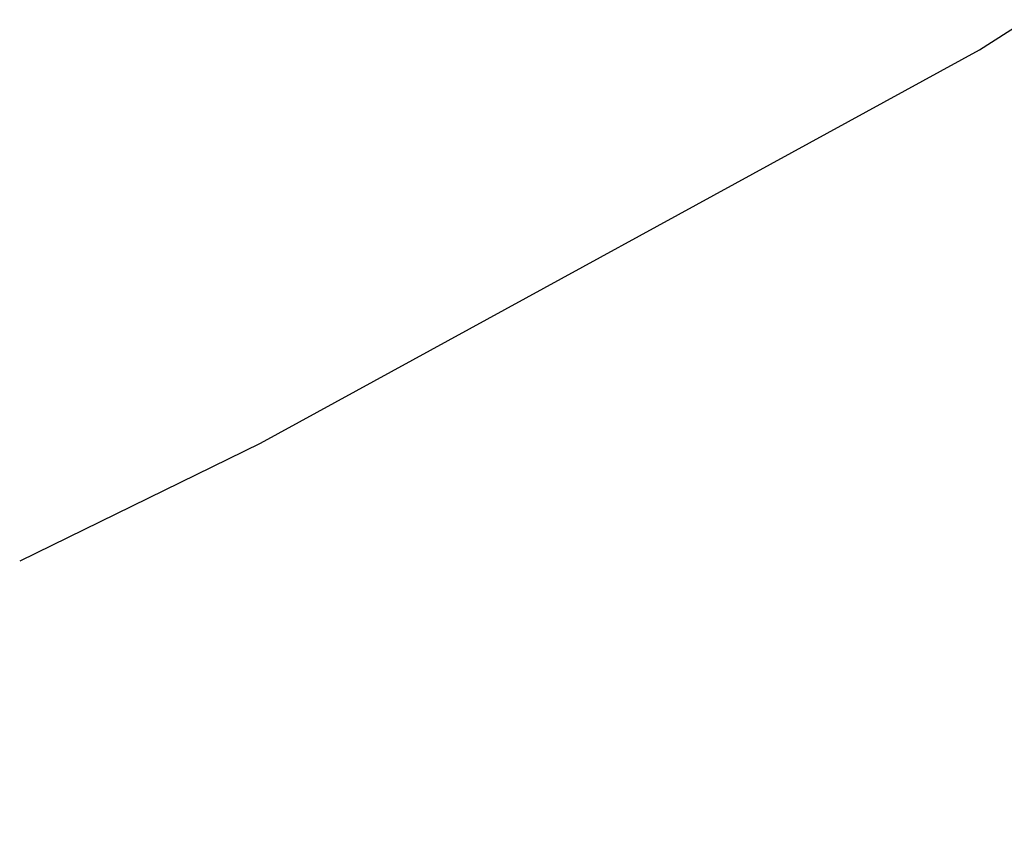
# Paper-space layout '_Isométrica' of a CAD drawing. Header units: millimetres. Extents: x -968 to 537, y -965 to 176.
# Tile 109 of 171: x -503.89 to -497.66, y -710.21 to -705.06. Entities that reach past the tile are written whole.
import ezdxf

# ---------------------------------------------------------------- set-up
doc = ezdxf.new("R2010")
doc.units = ezdxf.units.MM

psp = doc.layouts.new('_Isométrica')

# ---------------------------------------------------------------- linework, layer by layer
at = {"color": 7, "linetype": 'Continuous', "lineweight": 25, "flags": 128}
psp.add_lwpolyline([(-503.888, -708.4827), (-502.3662, -707.7373), (-497.8148, -705.2478), (-493.4408, -702.4534), (-489.2511, -699.3585), (-485.2521, -695.9679), (-481.4499, -692.2867), (-477.8504, -688.3206), (-474.4592, -684.0758), (-471.2815, -679.5587), (-468.3222, -674.7764)], dxfattribs=at)
at = {"color": 7, "linetype": 'Continuous', "lineweight": 25}
for points, knots in [([(-258.3543, -710.2135), (-258.3743, -707.1916), (-258.4172, -700.7258), (-258.7566, -690.6658), (-259.3128, -680.0746), (-260.0982, -669.3718), (-261.1048, -658.5685), (-262.334, -647.6703), (-263.7844, -636.6843), (-265.4551, -625.6175), (-267.3452, -614.4767), (-269.4533, -603.269), (-271.7781, -592.0014), (-274.3182, -580.681), (-277.0717, -569.3149), (-280.0371, -557.9103), (-283.2124, -546.4743), (-286.5957, -535.0141), (-290.1846, -523.5369), (-293.977, -512.0499), (-297.9705, -500.5603), (-302.1626, -489.0754), (-306.5505, -477.6024), (-311.1315, -466.1484), (-315.9027, -454.7207), (-320.8612, -443.3265), (-326.0037, -431.9728), (-331.3271, -420.667), (-336.8279, -409.416), (-342.5028, -398.2269), (-348.3481, -387.1068), (-354.3601, -376.0626), (-360.5351, -365.1014), (-366.8693, -354.2299), (-373.3585, -343.4551), (-379.9988, -332.7837), (-386.7859, -322.2225), (-393.7156, -311.778), (-400.7835, -301.4568), (-407.9853, -291.2655), (-415.3163, -281.2105), (-422.7719, -271.298), (-430.3476, -261.5343), (-438.0385, -251.9257), (-445.8398, -242.478), (-453.7467, -233.1973), (-461.7541, -224.0894), (-469.857, -215.1601), (-478.0504, -206.415), (-486.3292, -197.8595), (-494.6881, -189.4992), (-503.1219, -181.3392), (-511.6253, -173.3847), (-520.193, -165.6408), (-528.8197, -158.1123), (-537.4998, -150.804), (-546.2282, -143.7205), (-554.9991, -136.8663), (-563.8072, -130.2458), (-572.6469, -123.8629), (-581.5128, -117.7229), (-590.3992, -111.8248), (-599.3006, -106.1909), (-606.5978, -101.7397), (-610.9265, -99.2632), (-612.2838, -98.4866)], [0, 0, 0, 0, 0.01408, 0.030128, 0.046175, 0.062221, 0.078268, 0.094314, 0.110359, 0.126405, 0.142449, 0.158494, 0.174538, 0.190581, 0.206624, 0.222667, 0.23871, 0.254752, 0.270793, 0.286835, 0.302876, 0.318917, 0.334957, 0.350998, 0.367038, 0.383078, 0.399117, 0.415157, 0.431196, 0.447236, 0.463275, 0.479314, 0.495353, 0.511393, 0.527432, 0.543471, 0.55951, 0.57555, 0.591589, 0.607629, 0.623668, 0.639708, 0.655748, 0.671789, 0.687829, 0.70387, 0.719911, 0.735953, 0.751994, 0.768036, 0.784079, 0.800122, 0.816165, 0.832209, 0.848253, 0.864297, 0.880342, 0.896387, 0.912433, 0.92848, 0.944526, 0.960574, 0.976621, 0.992669, 1, 1, 1, 1]), ([(-724.7811, -301.3574), (-723.8822, -300.9265), (-721.5556, -299.8113), (-717.63, -298.3241), (-713.0327, -296.8643), (-708.2976, -295.6981), (-703.4411, -294.8114), (-698.4683, -294.2074), (-693.3866, -293.8841), (-688.2017, -293.8405), (-682.9193, -294.0753), (-677.5448, -294.5873), (-672.0837, -295.3756), (-666.5415, -296.4391), (-660.9243, -297.7767), (-655.2383, -299.3874), (-649.49, -301.2699), (-643.6865, -303.4226), (-637.8349, -305.8437), (-631.943, -308.5308), (-626.0185, -311.4815), (-620.0695, -314.6927), (-614.1044, -318.1609), (-608.1313, -321.8821), (-602.1589, -325.8522), (-596.1954, -330.0664), (-590.2493, -334.5196), (-584.3292, -339.2064), (-578.4434, -344.1208), (-572.6005, -349.2566), (-566.8088, -354.6071), (-561.0766, -360.1653), (-555.4121, -365.924), (-549.8234, -371.8754), (-544.3184, -378.0117), (-538.905, -384.3246), (-533.5909, -390.8056), (-528.3835, -397.446), (-523.2903, -404.2366), (-518.3183, -411.1684), (-513.4746, -418.2318), (-508.7658, -425.4173), (-504.1986, -432.7148), (-499.7794, -440.1146), (-495.5141, -447.6063), (-491.4087, -455.1796), (-487.4689, -462.8241), (-483.6999, -470.5292), (-480.107, -478.2843), (-476.6949, -486.0786), (-473.4682, -493.9012), (-470.4311, -501.7414), (-467.5878, -509.5883), (-464.9417, -517.4308), (-462.4963, -525.2581), (-460.2546, -533.0593), (-458.2194, -540.8235), (-456.3931, -548.5397), (-454.7777, -556.1973), (-453.3749, -563.7854), (-452.186, -571.2936), (-451.2122, -578.7112), (-450.4539, -586.0281), (-449.9116, -593.2339), (-449.5851, -600.3189), (-449.474, -607.2732), (-449.5775, -614.0873), (-449.8944, -620.7523), (-450.4232, -627.259), (-451.1622, -633.5991), (-452.1092, -639.7642), (-453.2618, -645.7467), (-454.6174, -651.5393), (-456.1732, -657.1353), (-457.9265, -662.5285), (-459.8744, -667.7133), (-462.014, -672.6846), (-464.3429, -677.4376), (-466.8588, -681.9682), (-469.5596, -686.2725), (-472.4438, -690.3464), (-475.51, -694.1867), (-478.7581, -697.7874), (-482.183, -701.1513), (-485.7991, -704.2458), (-488.5949, -706.4281), (-490.2348, -707.4922), (-490.5564, -707.7009)], [0, 0, 0, 0, 0.007836, 0.02028, 0.032685, 0.045037, 0.057326, 0.069547, 0.081702, 0.093794, 0.105828, 0.117813, 0.129755, 0.141662, 0.153541, 0.165397, 0.177237, 0.189064, 0.200883, 0.212698, 0.224509, 0.236321, 0.248133, 0.259947, 0.271764, 0.283585, 0.295411, 0.307242, 0.319077, 0.330917, 0.342763, 0.354613, 0.366467, 0.378326, 0.390189, 0.402055, 0.413925, 0.425798, 0.437673, 0.449551, 0.461431, 0.473312, 0.485194, 0.497076, 0.508959, 0.520842, 0.532725, 0.544606, 0.556486, 0.568364, 0.580239, 0.592112, 0.603983, 0.61585, 0.627713, 0.639572, 0.651426, 0.663276, 0.675121, 0.68696, 0.698794, 0.710623, 0.722446, 0.734263, 0.746076, 0.757883, 0.769686, 0.781486, 0.793285, 0.805082, 0.81688, 0.828682, 0.84049, 0.852308, 0.864141, 0.875993, 0.88787, 0.899779, 0.911728, 0.923723, 0.935772, 0.947881, 0.960057, 0.9723, 0.984611, 0.996982, 1, 1, 1, 1])]:
    psp.add_open_spline(points, degree=3, knots=knots, dxfattribs=at)

doc.saveas('drawing.dxf')
